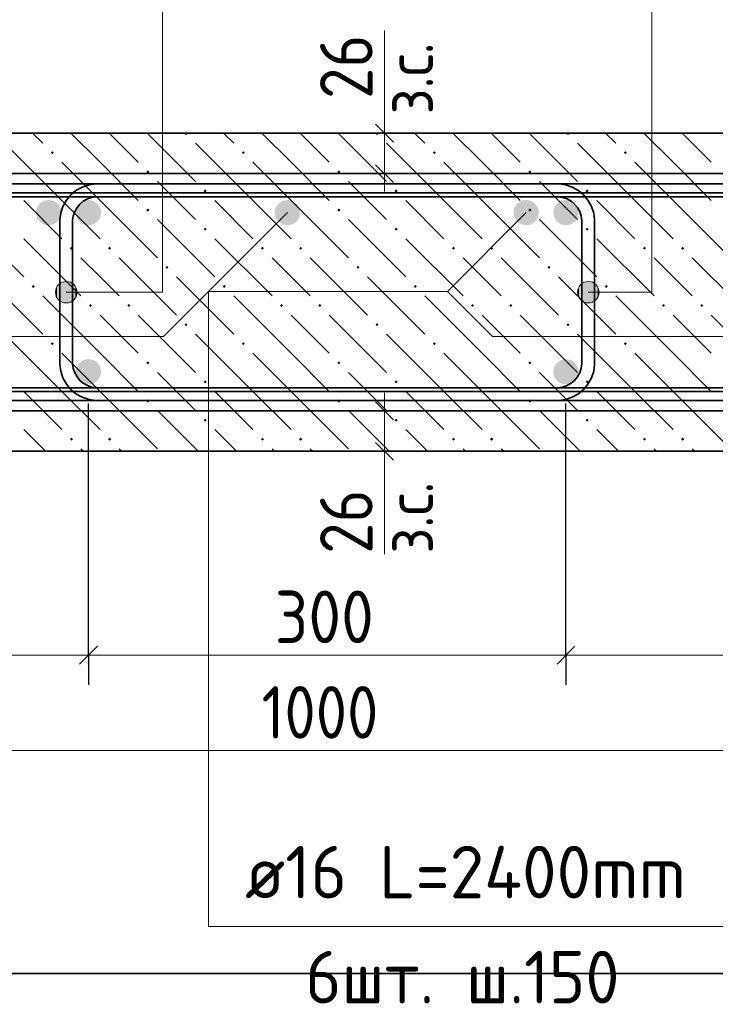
# Model space of a CAD drawing. Header units: millimetres. Extents: x 0 to 42000, y 0 to 29700.
# Tile 17 of 30: x 30962 to 33875, y 8134 to 12259. Entities that reach past the tile are written whole.
import ezdxf

# ---------------------------------------------------------------- set-up
doc = ezdxf.new("R2010")
doc.units = ezdxf.units.MM
doc.linetypes.add('______2', pattern=[270, 200, -70])
for name, color, linetype, lineweight in [('S1 ДОП Продольная арматура', 52, 'Continuous', 25), ('S1 Продольная арматура', 52, 'Continuous', 25), ('S2 ДОП Продольная арматура', 52, 'Continuous', 25), ('Standard', 7, 'Continuous', 25), ('Позиционная метка линия выноска', 7, 'Continuous', 13), ('Размерная выноска', 7, 'Continuous', 13), ('Хомут', 52, 'Continuous', 25)]:
    doc.layers.add(name, color=color, linetype=linetype, lineweight=lineweight)
doc.layers.add('ЖБ Пилон', color=7, linetype='______2', lineweight=13, true_color=0xa0a0a0)
doc.styles.add('ISOCPEUR', font='txt')

msp = doc.modelspace()

# ---------------------------------------------------------------- hatches: boundary and pattern name
at = {"layer": 'S1 ДОП Продольная арматура', "linetype": 'Continuous', "lineweight": 25, "transparency": 33554687}
for points in [[(31136.7, 11450.3), (31132.6, 11470.7), (31121.1, 11488), (31103.8, 11499.6), (31083.4, 11503.6), (31062.9, 11499.6), (31045.6, 11488), (31034.1, 11470.7), (31030, 11450.3), (31034.1, 11429.9), (31045.6, 11412.6), (31062.9, 11401), (31083.4, 11396.9), (31103.8, 11401), (31121.1, 11412.6), (31132.6, 11429.9)], [(31136.7, 11450.3), (31132.6, 11470.7), (31121.1, 11488), (31103.8, 11499.6), (31083.4, 11503.6), (31062.9, 11499.6), (31045.6, 11488), (31034.1, 11470.7), (31030, 11450.3), (31034.1, 11429.9), (31045.6, 11412.6), (31062.9, 11401), (31083.4, 11396.9), (31103.8, 11401), (31121.1, 11412.6), (31132.6, 11429.9)], [(32136.7, 11450.3), (32132.6, 11470.7), (32121.1, 11488), (32103.8, 11499.6), (32083.4, 11503.6), (32062.9, 11499.6), (32045.6, 11488), (32034.1, 11470.7), (32030, 11450.3), (32034.1, 11429.9), (32045.6, 11412.6), (32062.9, 11401), (32083.4, 11396.9), (32103.8, 11401), (32121.1, 11412.6), (32132.6, 11429.9)], [(32136.7, 11450.3), (32132.6, 11470.7), (32121.1, 11488), (32103.8, 11499.6), (32083.4, 11503.6), (32062.9, 11499.6), (32045.6, 11488), (32034.1, 11470.7), (32030, 11450.3), (32034.1, 11429.9), (32045.6, 11412.6), (32062.9, 11401), (32083.4, 11396.9), (32103.8, 11401), (32121.1, 11412.6), (32132.6, 11429.9)], [(33136.7, 11450.3), (33132.6, 11470.7), (33121.1, 11488), (33103.8, 11499.6), (33083.4, 11503.6), (33062.9, 11499.6), (33045.6, 11488), (33034.1, 11470.7), (33030, 11450.3), (33034.1, 11429.9), (33045.6, 11412.6), (33062.9, 11401), (33083.4, 11396.9), (33103.8, 11401), (33121.1, 11412.6), (33132.6, 11429.9)], [(33136.7, 11450.3), (33132.6, 11470.7), (33121.1, 11488), (33103.8, 11499.6), (33083.4, 11503.6), (33062.9, 11499.6), (33045.6, 11488), (33034.1, 11470.7), (33030, 11450.3), (33034.1, 11429.9), (33045.6, 11412.6), (33062.9, 11401), (33083.4, 11396.9), (33103.8, 11401), (33121.1, 11412.6), (33132.6, 11429.9)]]:
    msp.add_hatch(color=7, dxfattribs=at).paths.add_polyline_path(points)
at = {"layer": 'S1 Продольная арматура', "linetype": 'Continuous', "lineweight": 18, "transparency": 33554687}
for points in [[(31303.4, 11450.3), (31299.3, 11470.7), (31287.7, 11488), (31270.4, 11499.6), (31250, 11503.6), (31229.6, 11499.6), (31212.3, 11488), (31200.8, 11470.7), (31196.7, 11450.3), (31200.8, 11429.9), (31212.3, 11412.6), (31229.6, 11401), (31250, 11396.9), (31270.4, 11401), (31287.7, 11412.6), (31299.3, 11429.9)], [(31303.4, 11450.3), (31299.3, 11470.7), (31287.7, 11488), (31270.4, 11499.6), (31250, 11503.6), (31229.6, 11499.6), (31212.3, 11488), (31200.8, 11470.7), (31196.7, 11450.3), (31200.8, 11429.9), (31212.3, 11412.6), (31229.6, 11401), (31250, 11396.9), (31270.4, 11401), (31287.7, 11412.6), (31299.3, 11429.9)], [(33303.4, 11450.3), (33299.3, 11470.7), (33287.7, 11488), (33270.4, 11499.6), (33250, 11503.6), (33229.6, 11499.6), (33212.3, 11488), (33200.8, 11470.7), (33196.7, 11450.3), (33200.8, 11429.9), (33212.3, 11412.6), (33229.6, 11401), (33250, 11396.9), (33270.4, 11401), (33287.7, 11412.6), (33299.3, 11429.9)], [(33303.4, 11450.3), (33299.3, 11470.7), (33287.7, 11488), (33270.4, 11499.6), (33250, 11503.6), (33229.6, 11499.6), (33212.3, 11488), (33200.8, 11470.7), (33196.7, 11450.3), (33200.8, 11429.9), (33212.3, 11412.6), (33229.6, 11401), (33250, 11396.9), (33270.4, 11401), (33287.7, 11412.6), (33299.3, 11429.9)], [(31303.4, 10783.6), (31299.3, 10804), (31287.7, 10821.3), (31270.4, 10832.9), (31250, 10837), (31229.6, 10832.9), (31212.3, 10821.3), (31200.8, 10804), (31196.7, 10783.6), (31200.8, 10763.2), (31212.3, 10745.9), (31229.6, 10734.3), (31250, 10730.3), (31270.4, 10734.3), (31287.7, 10745.9), (31299.3, 10763.2)], [(31303.4, 10783.6), (31299.3, 10804), (31287.7, 10821.3), (31270.4, 10832.9), (31250, 10837), (31229.6, 10832.9), (31212.3, 10821.3), (31200.8, 10804), (31196.7, 10783.6), (31200.8, 10763.2), (31212.3, 10745.9), (31229.6, 10734.3), (31250, 10730.3), (31270.4, 10734.3), (31287.7, 10745.9), (31299.3, 10763.2)], [(33303.4, 10783.6), (33299.3, 10804), (33287.7, 10821.3), (33270.4, 10832.9), (33250, 10837), (33229.6, 10832.9), (33212.3, 10821.3), (33200.8, 10804), (33196.7, 10783.6), (33200.8, 10763.2), (33212.3, 10745.9), (33229.6, 10734.3), (33250, 10730.3), (33270.4, 10734.3), (33287.7, 10745.9), (33299.3, 10763.2)], [(33303.4, 10783.6), (33299.3, 10804), (33287.7, 10821.3), (33270.4, 10832.9), (33250, 10837), (33229.6, 10832.9), (33212.3, 10821.3), (33200.8, 10804), (33196.7, 10783.6), (33200.8, 10763.2), (33212.3, 10745.9), (33229.6, 10734.3), (33250, 10730.3), (33270.4, 10734.3), (33287.7, 10745.9), (33299.3, 10763.2)]]:
    msp.add_hatch(color=7, dxfattribs=at).paths.add_polyline_path(points)
at = {"layer": 'ЖБ Пилон', "linetype": 'Continuous', "lineweight": 18, "transparency": 33554687}
for points in [[(31652.2, 11781.1), (31654.7, 11783.6), (31662.7, 11783.6), (31665.2, 11781.1), (31658.7, 11774.6)], [(32452.2, 11781.1), (32454.7, 11783.6), (32462.7, 11783.6), (32465.2, 11781.1), (32458.7, 11774.6)], [(33252.2, 11781.1), (33254.7, 11783.6), (33262.7, 11783.6), (33265.2, 11781.1), (33258.7, 11774.6)], [(31092.2, 11701.1), (31098.7, 11707.6), (31105.2, 11701.1), (31098.7, 11694.6)], [(31892.2, 11701.1), (31898.7, 11707.6), (31905.2, 11701.1), (31898.7, 11694.6)], [(32692.2, 11701.1), (32698.7, 11707.6), (32705.2, 11701.1), (32698.7, 11694.6)], [(33492.2, 11701.1), (33498.7, 11707.6), (33505.2, 11701.1), (33498.7, 11694.6)], [(31492.2, 11621.1), (31498.7, 11627.6), (31505.2, 11621.1), (31498.7, 11614.6)], [(32292.2, 11621.1), (32298.7, 11627.6), (32305.2, 11621.1), (32298.7, 11614.6)], [(33092.2, 11621.1), (33098.7, 11627.6), (33105.2, 11621.1), (33098.7, 11614.6)], [(31732.2, 11541.1), (31738.7, 11547.6), (31745.2, 11541.1), (31738.7, 11534.6)], [(32532.2, 11541.1), (32538.7, 11547.6), (32545.2, 11541.1), (32538.7, 11534.6)], [(33332.2, 11541.1), (33338.7, 11547.6), (33345.2, 11541.1), (33338.7, 11534.6)], [(31492.2, 11461.1), (31498.7, 11467.6), (31505.2, 11461.1), (31498.7, 11454.6)], [(32292.2, 11461.1), (32298.7, 11467.6), (32305.2, 11461.1), (32298.7, 11454.6)], [(33092.2, 11461.1), (33098.7, 11467.6), (33105.2, 11461.1), (33098.7, 11454.6)], [(31732.2, 11381.1), (31738.7, 11387.6), (31745.2, 11381.1), (31738.7, 11374.6)], [(32532.2, 11381.1), (32538.7, 11387.6), (32545.2, 11381.1), (32538.7, 11374.6)], [(33332.2, 11381.1), (33338.7, 11387.6), (33345.2, 11381.1), (33338.7, 11374.6)], [(31172.2, 11301.1), (31178.7, 11307.6), (31185.2, 11301.1), (31178.7, 11294.6)], [(31332.2, 11301.1), (31338.7, 11307.6), (31345.2, 11301.1), (31338.7, 11294.6)], [(31972.2, 11301.1), (31978.7, 11307.6), (31985.2, 11301.1), (31978.7, 11294.6)], [(32132.2, 11301.1), (32138.7, 11307.6), (32145.2, 11301.1), (32138.7, 11294.6)], [(32772.2, 11301.1), (32778.7, 11307.6), (32785.2, 11301.1), (32778.7, 11294.6)], [(32932.2, 11301.1), (32938.7, 11307.6), (32945.2, 11301.1), (32938.7, 11294.6)], [(33572.2, 11301.1), (33578.7, 11307.6), (33585.2, 11301.1), (33578.7, 11294.6)], [(33732.2, 11301.1), (33738.7, 11307.6), (33745.2, 11301.1), (33738.7, 11294.6)], [(31572.2, 11221.1), (31578.7, 11227.6), (31585.2, 11221.1), (31578.7, 11214.6)], [(32372.2, 11221.1), (32378.7, 11227.6), (32385.2, 11221.1), (32378.7, 11214.6)], [(33172.2, 11221.1), (33178.7, 11227.6), (33185.2, 11221.1), (33178.7, 11214.6)], [(31012.2, 11141.1), (31018.7, 11147.6), (31025.2, 11141.1), (31018.7, 11134.6)], [(31812.2, 11141.1), (31818.7, 11147.6), (31825.2, 11141.1), (31818.7, 11134.6)], [(32612.2, 11141.1), (32618.7, 11147.6), (32625.2, 11141.1), (32618.7, 11134.6)], [(33412.2, 11141.1), (33418.7, 11147.6), (33425.2, 11141.1), (33418.7, 11134.6)], [(31252.2, 11061.1), (31258.7, 11067.6), (31265.2, 11061.1), (31258.7, 11054.6)], [(31412.2, 11061.1), (31418.7, 11067.6), (31425.2, 11061.1), (31418.7, 11054.6)], [(32052.2, 11061.1), (32058.7, 11067.6), (32065.2, 11061.1), (32058.7, 11054.6)], [(32212.2, 11061.1), (32218.7, 11067.6), (32225.2, 11061.1), (32218.7, 11054.6)], [(32852.2, 11061.1), (32858.7, 11067.6), (32865.2, 11061.1), (32858.7, 11054.6)], [(33012.2, 11061.1), (33018.7, 11067.6), (33025.2, 11061.1), (33018.7, 11054.6)], [(33652.2, 11061.1), (33658.7, 11067.6), (33665.2, 11061.1), (33658.7, 11054.6)], [(33812.2, 11061.1), (33818.7, 11067.6), (33825.2, 11061.1), (33818.7, 11054.6)], [(31652.2, 10981.1), (31658.7, 10987.6), (31665.2, 10981.1), (31658.7, 10974.6)], [(32452.2, 10981.1), (32458.7, 10987.6), (32465.2, 10981.1), (32458.7, 10974.6)], [(33252.2, 10981.1), (33258.7, 10987.6), (33265.2, 10981.1), (33258.7, 10974.6)], [(31092.2, 10901.1), (31098.7, 10907.6), (31105.2, 10901.1), (31098.7, 10894.6)], [(31892.2, 10901.1), (31898.7, 10907.6), (31905.2, 10901.1), (31898.7, 10894.6)], [(32692.2, 10901.1), (32698.7, 10907.6), (32705.2, 10901.1), (32698.7, 10894.6)], [(33492.2, 10901.1), (33498.7, 10907.6), (33505.2, 10901.1), (33498.7, 10894.6)], [(31492.2, 10821.1), (31498.7, 10827.6), (31505.2, 10821.1), (31498.7, 10814.6)], [(32292.2, 10821.1), (32298.7, 10827.6), (32305.2, 10821.1), (32298.7, 10814.6)], [(33092.2, 10821.1), (33098.7, 10827.6), (33105.2, 10821.1), (33098.7, 10814.6)], [(31732.2, 10741.1), (31738.7, 10747.6), (31745.2, 10741.1), (31738.7, 10734.6)], [(32532.2, 10741.1), (32538.7, 10747.6), (32545.2, 10741.1), (32538.7, 10734.6)], [(33332.2, 10741.1), (33338.7, 10747.6), (33345.2, 10741.1), (33338.7, 10734.6)], [(31492.2, 10661.1), (31498.7, 10667.6), (31505.2, 10661.1), (31498.7, 10654.6)], [(32292.2, 10661.1), (32298.7, 10667.6), (32305.2, 10661.1), (32298.7, 10654.6)], [(33092.2, 10661.1), (33098.7, 10667.6), (33105.2, 10661.1), (33098.7, 10654.6)], [(31732.2, 10581.1), (31738.7, 10587.6), (31745.2, 10581.1), (31738.7, 10574.6)], [(32532.2, 10581.1), (32538.7, 10587.6), (32545.2, 10581.1), (32538.7, 10574.6)], [(33332.2, 10581.1), (33338.7, 10587.6), (33345.2, 10581.1), (33338.7, 10574.6)], [(31172.2, 10501.1), (31178.7, 10507.6), (31185.2, 10501.1), (31178.7, 10494.6)], [(31332.2, 10501.1), (31338.7, 10507.6), (31345.2, 10501.1), (31338.7, 10494.6)], [(31972.2, 10501.1), (31978.7, 10507.6), (31985.2, 10501.1), (31978.7, 10494.6)], [(32132.2, 10501.1), (32138.7, 10507.6), (32145.2, 10501.1), (32138.7, 10494.6)], [(32772.2, 10501.1), (32778.7, 10507.6), (32785.2, 10501.1), (32778.7, 10494.6)], [(32932.2, 10501.1), (32938.7, 10507.6), (32945.2, 10501.1), (32938.7, 10494.6)], [(33572.2, 10501.1), (33578.7, 10507.6), (33585.2, 10501.1), (33578.7, 10494.6)], [(33732.2, 10501.1), (33738.7, 10507.6), (33745.2, 10501.1), (33738.7, 10494.6)]]:
    msp.add_hatch(color=7, dxfattribs=at).paths.add_polyline_path(points, flags=16)
at = {"layer": 'Позиционная метка линия выноска', "linetype": 'Continuous', "lineweight": 13, "transparency": 33554687}
for points in [[(31118, 11094.5), (31118, 11139.4), (31111.7, 11116.9)], [(31134.2, 11078.2), (31134.2, 11155.6), (31118, 11139.4)], [(31134.2, 11078.2), (31118, 11139.4), (31118, 11094.5)], [(31156.7, 11072), (31156.7, 11162), (31134.2, 11155.6)], [(31156.7, 11072), (31134.2, 11155.6), (31134.2, 11078.2)], [(31179.2, 11078.2), (31179.2, 11155.6), (31156.7, 11162)], [(31179.2, 11078.2), (31156.7, 11162), (31156.7, 11072)], [(31195.4, 11094.5), (31195.4, 11139.4), (31179.2, 11155.6)], [(31195.4, 11094.5), (31179.2, 11155.6), (31179.2, 11078.2)], [(31195.4, 11139.4), (31195.4, 11094.5), (31201.7, 11116.9)], [(33304.7, 11094.5), (33304.7, 11139.4), (33298.4, 11116.9)], [(33320.9, 11078.2), (33320.9, 11155.6), (33304.7, 11139.4)], [(33320.9, 11078.2), (33304.7, 11139.4), (33304.7, 11094.5)], [(33343.4, 11072), (33343.4, 11162), (33320.9, 11155.6)], [(33343.4, 11072), (33320.9, 11155.6), (33320.9, 11078.2)], [(33365.9, 11078.2), (33365.9, 11155.6), (33343.4, 11162)], [(33365.9, 11078.2), (33343.4, 11162), (33343.4, 11072)], [(33382.1, 11094.5), (33382.1, 11139.4), (33365.9, 11155.6)], [(33382.1, 11094.5), (33365.9, 11155.6), (33365.9, 11078.2)], [(33382.1, 11139.4), (33382.1, 11094.5), (33388.4, 11116.9)]]:
    msp.add_hatch(color=7, dxfattribs=at).paths.add_polyline_path(points)

# ---------------------------------------------------------------- linework, layer by layer
at = {"layer": 'S2 ДОП Продольная арматура', "color": 7, "linetype": 'Continuous', "lineweight": 35, "transparency": 33554687}
for points in [[(29163.4, 11613.6), (35168.9, 11613.6), (35219.2, 11606.6), (35271.4, 11589.4), (35319.5, 11562.5), (35359.1, 11529.4), (35392.2, 11489.8), (35419.1, 11441.7), (35436.4, 11389.4), (35443.4, 11339.2), (35443.4, 10894.7), (35436.4, 10844.5), (35419.1, 10792.2), (35392.2, 10744.1), (35359.1, 10704.5), (35319.5, 10671.4), (35271.4, 10644.5), (35219.2, 10627.3), (35168.9, 10620.3), (29163.4, 10620.3)], [(29163.4, 11613.6), (35168.9, 11613.6), (35219.2, 11606.6), (35271.4, 11589.4), (35319.5, 11562.5), (35359.1, 11529.4), (35392.2, 11489.8), (35419.1, 11441.7), (35436.4, 11389.4), (35443.4, 11339.2), (35443.4, 10894.7), (35436.4, 10844.5), (35419.1, 10792.2), (35392.2, 10744.1), (35359.1, 10704.5), (35319.5, 10671.4), (35271.4, 10644.5), (35219.2, 10627.3), (35168.9, 10620.3), (29163.4, 10620.3)], [(29163.4, 11613.6), (35168.9, 11613.6), (35219.2, 11606.6), (35271.4, 11589.4), (35319.5, 11562.5), (35359.1, 11529.4), (35392.2, 11489.8), (35419.1, 11441.7), (35436.4, 11389.4), (35443.4, 11339.2), (35443.4, 10894.7), (35436.4, 10844.5), (35419.1, 10792.2), (35392.2, 10744.1), (35359.1, 10704.5), (35319.5, 10671.4), (35271.4, 10644.5), (35219.2, 10627.3), (35168.9, 10620.3), (29163.4, 10620.3)], [(29163.4, 11613.6), (35168.9, 11613.6), (35219.2, 11606.6), (35271.4, 11589.4), (35319.5, 11562.5), (35359.1, 11529.4), (35392.2, 11489.8), (35419.1, 11441.7), (35436.4, 11389.4), (35443.4, 11339.2), (35443.4, 10894.7), (35436.4, 10844.5), (35419.1, 10792.2), (35392.2, 10744.1), (35359.1, 10704.5), (35319.5, 10671.4), (35271.4, 10644.5), (35219.2, 10627.3), (35168.9, 10620.3), (29163.4, 10620.3)], [(29331.1, 11613.6), (35336.7, 11613.6), (35336.7, 11533.6)], [(29331.1, 11613.6), (35336.7, 11613.6), (35336.7, 11533.6)], [(29331.1, 11613.6), (35336.7, 11613.6), (35336.7, 11533.6)], [(29331.1, 11613.6), (35336.7, 11613.6), (35336.7, 11533.6)], [(29163.4, 10700.3), (35163.4, 10700.3), (35201, 10705.5), (35239, 10718.1), (35273.9, 10737.6), (35302.3, 10761.3), (35326, 10789.7), (35345.6, 10824.6), (35358.1, 10862.7), (35363.4, 10900.2), (35363.4, 11333.7), (35358.1, 11371.2), (35345.6, 11409.3), (35326, 11444.2), (35302.3, 11472.6), (35273.9, 11496.3), (35239, 11515.8), (35201, 11528.4), (35163.4, 11533.6), (29163.4, 11533.6)], [(29163.4, 10700.3), (35163.4, 10700.3), (35201, 10705.5), (35239, 10718.1), (35273.9, 10737.6), (35302.3, 10761.3), (35326, 10789.7), (35345.6, 10824.6), (35358.1, 10862.7), (35363.4, 10900.2), (35363.4, 11333.7), (35358.1, 11371.2), (35345.6, 11409.3), (35326, 11444.2), (35302.3, 11472.6), (35273.9, 11496.3), (35239, 11515.8), (35201, 11528.4), (35163.4, 11533.6), (29163.4, 11533.6)], [(29163.4, 10700.3), (35163.4, 10700.3), (35201, 10705.5), (35239, 10718.1), (35273.9, 10737.6), (35302.3, 10761.3), (35326, 10789.7), (35345.6, 10824.6), (35358.1, 10862.7), (35363.4, 10900.2), (35363.4, 11333.7), (35358.1, 11371.2), (35345.6, 11409.3), (35326, 11444.2), (35302.3, 11472.6), (35273.9, 11496.3), (35239, 11515.8), (35201, 11528.4), (35163.4, 11533.6), (29163.4, 11533.6)], [(29163.4, 10700.3), (35163.4, 10700.3), (35201, 10705.5), (35239, 10718.1), (35273.9, 10737.6), (35302.3, 10761.3), (35326, 10789.7), (35345.6, 10824.6), (35358.1, 10862.7), (35363.4, 10900.2), (35363.4, 11333.7), (35358.1, 11371.2), (35345.6, 11409.3), (35326, 11444.2), (35302.3, 11472.6), (35273.9, 11496.3), (35239, 11515.8), (35201, 11528.4), (35163.4, 11533.6), (29163.4, 11533.6)], [(35336.7, 11533.6), (29336.7, 11533.6)], [(35336.7, 11533.6), (29336.7, 11533.6)], [(35336.7, 11533.6), (29336.7, 11533.6)], [(35336.7, 11533.6), (29336.7, 11533.6)], [(29336.7, 10700.3), (35336.7, 10700.3), (35336.7, 10620.3), (29331.1, 10620.3)], [(29336.7, 10700.3), (35336.7, 10700.3), (35336.7, 10620.3), (29331.1, 10620.3)], [(29336.7, 10700.3), (35336.7, 10700.3), (35336.7, 10620.3), (29331.1, 10620.3)], [(29336.7, 10700.3), (35336.7, 10700.3), (35336.7, 10620.3), (29331.1, 10620.3)]]:
    msp.add_lwpolyline(points, dxfattribs=at)
at = {"layer": 'Standard', "color": 7, "linetype": 'Continuous', "lineweight": 13, "transparency": 33554687}
for p, q in [((32490, 11783.6), (32490, 11858.6)), ((32490, 11613.6), (32490, 11783.6)), ((32490, 11613.6), (32490, 11538.6)), ((32490, 10620.3), (32490, 10695.3)), ((32490, 10620.3), (32490, 10450.3)), ((32490, 10450.3), (32490, 10375.3)), ((29250, 9596.7), (31250, 9596.7)), ((31250, 9596.7), (33250, 9596.7)), ((33250, 9596.7), (35250, 9596.7)), ((28916.7, 9196.7), (35583.4, 9196.7))]:
    msp.add_line(p, q, dxfattribs=at)
at = {"layer": 'Standard', "color": 7, "linetype": 'Continuous', "lineweight": 25, "transparency": 33554687}
for p, q in [((32527.5, 11746.1), (32452.5, 11821.1)), ((32527.5, 11576.1), (32452.5, 11651.1)), ((32452.5, 10657.8), (32527.5, 10582.8)), ((32452.5, 10487.8), (32527.5, 10412.8)), ((31212.5, 9559.2), (31287.5, 9634.2)), ((33212.5, 9559.2), (33287.5, 9634.2))]:
    msp.add_line(p, q, dxfattribs=at)
at = {"layer": 'Standard', "color": 7, "linetype": 'Continuous', "lineweight": -3, "transparency": 33554687}
for p, q in [((32490, 11783.6), (32365, 11783.6)), ((32490, 11783.6), (32615, 11783.6)), ((32490, 11613.6), (32365, 11613.6)), ((32490, 11613.6), (32615, 11613.6)), ((32490, 10620.3), (32365, 10620.3)), ((32490, 10620.3), (32615, 10620.3)), ((32490, 10450.3), (32365, 10450.3)), ((32490, 10450.3), (32615, 10450.3)), ((31250, 9596.7), (31250, 9721.7)), ((33250, 9596.7), (33250, 9721.7)), ((31250, 9596.7), (31250, 9471.7)), ((33250, 9596.7), (33250, 9471.7))]:
    msp.add_line(p, q, dxfattribs=at)
at = {"layer": 'Standard', "color": 254, "linetype": 'Continuous', "lineweight": 35, "true_color": 0xc4c4ff, "transparency": 33554687}
msp.add_lwpolyline([(26051.1, 8262.8), (38059.2, 8262.8), (38059.2, 13417.7), (26051.1, 13417.7), (26051.1, 8262.8)], dxfattribs=at)
at = {"layer": 'Standard', "color": 7, "linetype": 'Continuous', "lineweight": -3, "transparency": 33554687}
for points in [[(31250, 9596.7), (31250, 9613.7), (31250, 9613.7), (31250, 9613.7), (31250, 9613.7), (31250, 9613.7), (31250, 9613.7), (31250, 10650.3)], [(33250, 9596.7), (33250, 9613.7), (33250, 9613.7), (33250, 9613.7), (33250, 9613.7), (33250, 10650.3)]]:
    msp.add_lwpolyline(points, dxfattribs=at)
at = {"layer": 'ЖБ Пилон', "color": 7, "linetype": 'Continuous', "lineweight": 35, "transparency": 33554687}
for p, q in [((35583.4, 11783.6), (28916.7, 11783.6)), ((28916.7, 10450.3), (35583.4, 10450.3))]:
    msp.add_line(p, q, dxfattribs=at)
at = {"layer": 'ЖБ Пилон', "color": 9, "linetype": 'Continuous', "lineweight": 18, "true_color": 0xc7c7c7, "transparency": 33554687}
for p, q in [((31016.2, 11783.6), (31058.7, 11741.1)), ((31298.7, 11661.1), (31176.2, 11783.6)), ((31336.2, 11783.6), (31458.7, 11661.1)), ((31496.2, 11783.6), (31698.7, 11581.1)), ((31816.2, 11783.6), (31858.7, 11741.1)), ((32098.7, 11661.1), (31976.2, 11783.6)), ((32136.2, 11783.6), (32258.7, 11661.1)), ((32296.2, 11783.6), (32498.7, 11581.1)), ((32616.2, 11783.6), (32658.7, 11741.1)), ((32898.7, 11661.1), (32776.2, 11783.6)), ((32936.2, 11783.6), (33058.7, 11661.1)), ((33096.2, 11783.6), (33298.7, 11581.1)), ((33416.2, 11783.6), (33458.7, 11741.1)), ((33698.7, 11661.1), (33576.2, 11783.6)), ((33736.2, 11783.6), (33858.7, 11661.1)), ((31138.7, 11501.1), (30898.7, 11741.1)), ((31938.7, 11501.1), (31698.7, 11741.1)), ((32738.7, 11501.1), (32498.7, 11741.1)), ((33538.7, 11501.1), (33298.7, 11741.1)), ((31138.7, 11661.1), (31298.7, 11501.1)), ((31298.7, 11661.1), (31458.7, 11501.1)), ((31938.7, 11661.1), (32098.7, 11501.1)), ((32098.7, 11661.1), (32258.7, 11501.1)), ((32738.7, 11661.1), (32898.7, 11501.1)), ((32898.7, 11661.1), (33058.7, 11501.1)), ((33538.7, 11661.1), (33698.7, 11501.1)), ((33698.7, 11661.1), (33858.7, 11501.1)), ((31618.7, 11501.1), (31538.7, 11581.1)), ((32418.7, 11501.1), (32338.7, 11581.1)), ((33218.7, 11501.1), (33138.7, 11581.1)), ((30978.7, 11501.1), (31138.7, 11341.1)), ((31138.7, 11501.1), (31298.7, 11341.1)), ((31298.7, 11501.1), (31538.7, 11261.1)), ((31698.7, 11421.1), (31618.7, 11501.1)), ((31778.7, 11501.1), (31938.7, 11341.1)), ((31938.7, 11501.1), (32098.7, 11341.1)), ((32098.7, 11501.1), (32338.7, 11261.1)), ((32498.7, 11421.1), (32418.7, 11501.1)), ((32578.7, 11501.1), (32738.7, 11341.1)), ((32738.7, 11501.1), (32898.7, 11341.1)), ((32898.7, 11501.1), (33138.7, 11261.1)), ((33298.7, 11421.1), (33218.7, 11501.1)), ((33378.7, 11501.1), (33538.7, 11341.1)), ((33538.7, 11501.1), (33698.7, 11341.1)), ((33698.7, 11501.1), (33938.7, 11261.1)), ((30738.7, 11421.1), (30978.7, 11181.1)), ((31538.7, 11421.1), (31778.7, 11181.1)), ((32338.7, 11421.1), (32578.7, 11181.1)), ((33138.7, 11421.1), (33378.7, 11181.1)), ((30978.7, 11341.1), (31218.7, 11101.1)), ((31778.7, 11341.1), (32018.7, 11101.1)), ((32578.7, 11341.1), (32818.7, 11101.1)), ((33378.7, 11341.1), (33618.7, 11101.1)), ((31298.7, 11181.1), (31218.7, 11261.1)), ((31378.7, 11261.1), (31618.7, 11021.1)), ((32098.7, 11181.1), (32018.7, 11261.1)), ((32178.7, 11261.1), (32418.7, 11021.1)), ((32898.7, 11181.1), (32818.7, 11261.1)), ((32978.7, 11261.1), (33218.7, 11021.1)), ((33698.7, 11181.1), (33618.7, 11261.1)), ((33778.7, 11261.1), (34018.7, 11021.1)), ((30818.7, 11181.1), (31058.7, 10941.1)), ((31378.7, 11101.1), (31298.7, 11181.1)), ((31618.7, 11181.1), (31858.7, 10941.1)), ((32178.7, 11101.1), (32098.7, 11181.1)), ((32418.7, 11181.1), (32658.7, 10941.1)), ((32978.7, 11101.1), (32898.7, 11181.1)), ((33218.7, 11181.1), (33458.7, 10941.1)), ((33778.7, 11101.1), (33698.7, 11181.1)), ((31298.7, 10861.1), (31058.7, 11101.1)), ((32098.7, 10861.1), (31858.7, 11101.1)), ((32898.7, 10861.1), (32658.7, 11101.1)), ((33698.7, 10861.1), (33458.7, 11101.1)), ((31298.7, 11021.1), (31458.7, 10861.1)), ((31458.7, 11021.1), (31698.7, 10781.1)), ((32098.7, 11021.1), (32258.7, 10861.1)), ((32258.7, 11021.1), (32498.7, 10781.1)), ((32898.7, 11021.1), (33058.7, 10861.1)), ((33058.7, 11021.1), (33298.7, 10781.1)), ((33698.7, 11021.1), (33858.7, 10861.1)), ((33858.7, 11021.1), (34098.7, 10781.1)), ((31138.7, 10701.1), (30898.7, 10941.1)), ((31938.7, 10701.1), (31698.7, 10941.1)), ((32738.7, 10701.1), (32498.7, 10941.1)), ((33538.7, 10701.1), (33298.7, 10941.1)), ((31138.7, 10861.1), (31298.7, 10701.1)), ((31298.7, 10861.1), (31458.7, 10701.1)), ((31938.7, 10861.1), (32098.7, 10701.1)), ((32098.7, 10861.1), (32258.7, 10701.1)), ((32738.7, 10861.1), (32898.7, 10701.1)), ((32898.7, 10861.1), (33058.7, 10701.1)), ((33538.7, 10861.1), (33698.7, 10701.1)), ((33698.7, 10861.1), (33858.7, 10701.1)), ((31618.7, 10701.1), (31538.7, 10781.1)), ((32418.7, 10701.1), (32338.7, 10781.1)), ((33218.7, 10701.1), (33138.7, 10781.1)), ((30978.7, 10701.1), (31138.7, 10541.1)), ((31138.7, 10701.1), (31298.7, 10541.1)), ((31298.7, 10701.1), (31538.7, 10461.1)), ((31698.7, 10621.1), (31618.7, 10701.1)), ((31778.7, 10701.1), (31938.7, 10541.1)), ((31938.7, 10701.1), (32098.7, 10541.1)), ((32098.7, 10701.1), (32338.7, 10461.1)), ((32498.7, 10621.1), (32418.7, 10701.1)), ((32578.7, 10701.1), (32738.7, 10541.1)), ((32738.7, 10701.1), (32898.7, 10541.1)), ((32898.7, 10701.1), (33138.7, 10461.1)), ((33298.7, 10621.1), (33218.7, 10701.1)), ((33378.7, 10701.1), (33538.7, 10541.1)), ((33538.7, 10701.1), (33698.7, 10541.1)), ((33698.7, 10701.1), (33938.7, 10461.1)), ((31538.7, 10621.1), (31709.5, 10450.3)), ((32338.7, 10621.1), (32509.5, 10450.3)), ((33138.7, 10621.1), (33309.5, 10450.3)), ((30978.7, 10541.1), (31069.5, 10450.3)), ((31778.7, 10541.1), (31869.5, 10450.3)), ((32578.7, 10541.1), (32669.5, 10450.3)), ((33378.7, 10541.1), (33469.5, 10450.3)), ((31229.5, 10450.3), (31218.7, 10461.1)), ((31378.7, 10461.1), (31389.5, 10450.3)), ((32029.5, 10450.3), (32018.7, 10461.1)), ((32178.7, 10461.1), (32189.5, 10450.3)), ((32829.5, 10450.3), (32818.7, 10461.1)), ((32978.7, 10461.1), (32989.5, 10450.3)), ((33629.5, 10450.3), (33618.7, 10461.1)), ((33778.7, 10461.1), (33789.5, 10450.3))]:
    msp.add_line(p, q, dxfattribs=at)
at = {"layer": 'Позиционная метка линия выноска', "color": 7, "linetype": 'Continuous', "lineweight": 13, "transparency": 33554687}
for p, q in [((31156.7, 11162), (31156.7, 11162)), ((33343.4, 11162), (33343.4, 11162)), ((31111.7, 11116.9), (31111.7, 11116.9)), ((31201.7, 11116.9), (31201.7, 11116.9)), ((33298.4, 11116.9), (33298.4, 11116.9)), ((33388.4, 11116.9), (33388.4, 11116.9)), ((31156.7, 11072), (31156.7, 11072)), ((33343.4, 11072), (33343.4, 11072))]:
    msp.add_line(p, q, dxfattribs=at)
for points in [[(29387, 13250.3), (31560.3, 13250.3), (31560.3, 11116.9), (31156.7, 11116.9)], [(35840, 13250.3), (33610, 13250.3), (33610, 11116.9), (33343.4, 11116.9)], [(32083.4, 11450.3), (31753.4, 11120.3), (31753.4, 8460.3), (34130, 8460.3)], [(33083.4, 11450.3), (32753.4, 11120.3), (31753.4, 11120.3)], [(32753.4, 11120.3), (32941.9, 10931.7), (34319.1, 10931.7), (34319.1, 11214.6), (34083.4, 11450.3)], [(31753.4, 11120.3), (31564.8, 10931.7), (30842.6, 10931.7)]]:
    msp.add_lwpolyline(points, dxfattribs=at)
for centre in [(31156.7, 11116.9), (33343.4, 11116.9)]:
    msp.add_circle(centre, 45, dxfattribs=at)
at = {"layer": 'Размерная выноска', "color": 7, "linetype": 'Continuous', "lineweight": 13, "transparency": 33554687}
for p, q in [((32490, 11783.6), (32490, 12213.9)), ((32490, 10450.3), (32490, 10020))]:
    msp.add_line(p, q, dxfattribs=at)
at = {"layer": 'Хомут', "color": 7, "linetype": 'Continuous', "lineweight": 35, "transparency": 33554687}
for points in [[(29307.9, 11570.3), (33220.2, 11570.3), (33247.6, 11566.5), (33276.1, 11557.1), (33302.4, 11542.4), (33324, 11524.3), (33342.1, 11502.6), (33356.8, 11476.4), (33366.2, 11447.8), (33370, 11420.5), (33370, 10813.4), (33366.2, 10786.1), (33356.8, 10757.5), (33342.1, 10731.3), (33324, 10709.6), (33302.4, 10691.5), (33276.1, 10676.8), (33247.6, 10667.4), (33220.2, 10663.6), (29279.8, 10663.6)], [(29307.9, 11570.3), (33220.2, 11570.3), (33247.6, 11566.5), (33276.1, 11557.1), (33302.4, 11542.4), (33324, 11524.3), (33342.1, 11502.6), (33356.8, 11476.4), (33366.2, 11447.8), (33370, 11420.5), (33370, 10813.4), (33366.2, 10786.1), (33356.8, 10757.5), (33342.1, 10731.3), (33324, 10709.6), (33302.4, 10691.5), (33276.1, 10676.8), (33247.6, 10667.4), (33220.2, 10663.6), (29279.8, 10663.6)], [(29307.9, 11570.3), (33220.2, 11570.3), (33247.6, 11566.5), (33276.1, 11557.1), (33302.4, 11542.4), (33324, 11524.3), (33342.1, 11502.6), (33356.8, 11476.4), (33366.2, 11447.8), (33370, 11420.5), (33370, 10813.4), (33366.2, 10786.1), (33356.8, 10757.5), (33342.1, 10731.3), (33324, 10709.6), (33302.4, 10691.5), (33276.1, 10676.8), (33247.6, 10667.4), (33220.2, 10663.6), (29279.8, 10663.6)], [(29307.9, 11570.3), (33220.2, 11570.3), (33247.6, 11566.5), (33276.1, 11557.1), (33302.4, 11542.4), (33324, 11524.3), (33342.1, 11502.6), (33356.8, 11476.4), (33366.2, 11447.8), (33370, 11420.5), (33370, 10813.4), (33366.2, 10786.1), (33356.8, 10757.5), (33342.1, 10731.3), (33324, 10709.6), (33302.4, 10691.5), (33276.1, 10676.8), (33247.6, 10667.4), (33220.2, 10663.6), (29279.8, 10663.6)], [(29307.9, 11570.3), (33220.2, 11570.3), (33247.6, 11566.5), (33276.1, 11557.1), (33302.4, 11542.4), (33324, 11524.3), (33342.1, 11502.6), (33356.8, 11476.4), (33366.2, 11447.8), (33370, 11420.5), (33370, 10813.4), (33366.2, 10786.1), (33356.8, 10757.5), (33342.1, 10731.3), (33324, 10709.6), (33302.4, 10691.5), (33276.1, 10676.8), (33247.6, 10667.4), (33220.2, 10663.6), (29279.8, 10663.6)], [(29307.9, 11570.3), (33220.2, 11570.3), (33247.6, 11566.5), (33276.1, 11557.1), (33302.4, 11542.4), (33324, 11524.3), (33342.1, 11502.6), (33356.8, 11476.4), (33366.2, 11447.8), (33370, 11420.5), (33370, 10813.4), (33366.2, 10786.1), (33356.8, 10757.5), (33342.1, 10731.3), (33324, 10709.6), (33302.4, 10691.5), (33276.1, 10676.8), (33247.6, 10667.4), (33220.2, 10663.6), (29279.8, 10663.6)], [(29307.9, 11570.3), (33220.2, 11570.3), (33247.6, 11566.5), (33276.1, 11557.1), (33302.4, 11542.4), (33324, 11524.3), (33342.1, 11502.6), (33356.8, 11476.4), (33366.2, 11447.8), (33370, 11420.5), (33370, 10813.4), (33366.2, 10786.1), (33356.8, 10757.5), (33342.1, 10731.3), (33324, 10709.6), (33302.4, 10691.5), (33276.1, 10676.8), (33247.6, 10667.4), (33220.2, 10663.6), (29279.8, 10663.6)], [(29307.9, 11570.3), (33220.2, 11570.3), (33247.6, 11566.5), (33276.1, 11557.1), (33302.4, 11542.4), (33324, 11524.3), (33342.1, 11502.6), (33356.8, 11476.4), (33366.2, 11447.8), (33370, 11420.5), (33370, 10813.4), (33366.2, 10786.1), (33356.8, 10757.5), (33342.1, 10731.3), (33324, 10709.6), (33302.4, 10691.5), (33276.1, 10676.8), (33247.6, 10667.4), (33220.2, 10663.6), (29279.8, 10663.6)], [(29307.9, 11570.3), (33220.2, 11570.3), (33247.6, 11566.5), (33276.1, 11557.1), (33302.4, 11542.4), (33324, 11524.3), (33342.1, 11502.6), (33356.8, 11476.4), (33366.2, 11447.8), (33370, 11420.5), (33370, 10813.4), (33366.2, 10786.1), (33356.8, 10757.5), (33342.1, 10731.3), (33324, 10709.6), (33302.4, 10691.5), (33276.1, 10676.8), (33247.6, 10667.4), (33220.2, 10663.6), (29279.8, 10663.6)], [(29307.9, 11570.3), (33220.2, 11570.3), (33247.6, 11566.5), (33276.1, 11557.1), (33302.4, 11542.4), (33324, 11524.3), (33342.1, 11502.6), (33356.8, 11476.4), (33366.2, 11447.8), (33370, 11420.5), (33370, 10813.4), (33366.2, 10786.1), (33356.8, 10757.5), (33342.1, 10731.3), (33324, 10709.6), (33302.4, 10691.5), (33276.1, 10676.8), (33247.6, 10667.4), (33220.2, 10663.6), (29279.8, 10663.6)], [(29307.9, 11570.3), (33220.2, 11570.3), (33247.6, 11566.5), (33276.1, 11557.1), (33302.4, 11542.4), (33324, 11524.3), (33342.1, 11502.6), (33356.8, 11476.4), (33366.2, 11447.8), (33370, 11420.5), (33370, 10813.4), (33366.2, 10786.1), (33356.8, 10757.5), (33342.1, 10731.3), (33324, 10709.6), (33302.4, 10691.5), (33276.1, 10676.8), (33247.6, 10667.4), (33220.2, 10663.6), (29279.8, 10663.6)], [(29307.9, 11570.3), (33220.2, 11570.3), (33247.6, 11566.5), (33276.1, 11557.1), (33302.4, 11542.4), (33324, 11524.3), (33342.1, 11502.6), (33356.8, 11476.4), (33366.2, 11447.8), (33370, 11420.5), (33370, 10813.4), (33366.2, 10786.1), (33356.8, 10757.5), (33342.1, 10731.3), (33324, 10709.6), (33302.4, 10691.5), (33276.1, 10676.8), (33247.6, 10667.4), (33220.2, 10663.6), (29279.8, 10663.6)], [(35220.2, 10663.6), (31279.8, 10663.6), (31252.5, 10667.4), (31224, 10676.8), (31197.7, 10691.5), (31176, 10709.6), (31157.9, 10731.3), (31143.2, 10757.5), (31133.8, 10786.1), (31130, 10813.4), (31130, 11420.5), (31133.8, 11447.8), (31143.2, 11476.4), (31157.9, 11502.6), (31176, 11524.3), (31197.7, 11542.4), (31224, 11557.1), (31252.5, 11566.5), (31279.8, 11570.3), (35192.2, 11570.3)], [(35220.2, 10663.6), (31279.8, 10663.6), (31252.5, 10667.4), (31224, 10676.8), (31197.7, 10691.5), (31176, 10709.6), (31157.9, 10731.3), (31143.2, 10757.5), (31133.8, 10786.1), (31130, 10813.4), (31130, 11420.5), (31133.8, 11447.8), (31143.2, 11476.4), (31157.9, 11502.6), (31176, 11524.3), (31197.7, 11542.4), (31224, 11557.1), (31252.5, 11566.5), (31279.8, 11570.3), (35192.2, 11570.3)], [(35220.2, 10663.6), (31279.8, 10663.6), (31252.5, 10667.4), (31224, 10676.8), (31197.7, 10691.5), (31176, 10709.6), (31157.9, 10731.3), (31143.2, 10757.5), (31133.8, 10786.1), (31130, 10813.4), (31130, 11420.5), (31133.8, 11447.8), (31143.2, 11476.4), (31157.9, 11502.6), (31176, 11524.3), (31197.7, 11542.4), (31224, 11557.1), (31252.5, 11566.5), (31279.8, 11570.3), (35192.2, 11570.3)], [(35220.2, 10663.6), (31279.8, 10663.6), (31252.5, 10667.4), (31224, 10676.8), (31197.7, 10691.5), (31176, 10709.6), (31157.9, 10731.3), (31143.2, 10757.5), (31133.8, 10786.1), (31130, 10813.4), (31130, 11420.5), (31133.8, 11447.8), (31143.2, 11476.4), (31157.9, 11502.6), (31176, 11524.3), (31197.7, 11542.4), (31224, 11557.1), (31252.5, 11566.5), (31279.8, 11570.3), (35192.2, 11570.3)], [(35220.2, 10663.6), (31279.8, 10663.6), (31252.5, 10667.4), (31224, 10676.8), (31197.7, 10691.5), (31176, 10709.6), (31157.9, 10731.3), (31143.2, 10757.5), (31133.8, 10786.1), (31130, 10813.4), (31130, 11420.5), (31133.8, 11447.8), (31143.2, 11476.4), (31157.9, 11502.6), (31176, 11524.3), (31197.7, 11542.4), (31224, 11557.1), (31252.5, 11566.5), (31279.8, 11570.3), (35192.2, 11570.3)], [(35220.2, 10663.6), (31279.8, 10663.6), (31252.5, 10667.4), (31224, 10676.8), (31197.7, 10691.5), (31176, 10709.6), (31157.9, 10731.3), (31143.2, 10757.5), (31133.8, 10786.1), (31130, 10813.4), (31130, 11420.5), (31133.8, 11447.8), (31143.2, 11476.4), (31157.9, 11502.6), (31176, 11524.3), (31197.7, 11542.4), (31224, 11557.1), (31252.5, 11566.5), (31279.8, 11570.3), (35192.2, 11570.3)], [(35220.2, 10663.6), (31279.8, 10663.6), (31252.5, 10667.4), (31224, 10676.8), (31197.7, 10691.5), (31176, 10709.6), (31157.9, 10731.3), (31143.2, 10757.5), (31133.8, 10786.1), (31130, 10813.4), (31130, 11420.5), (31133.8, 11447.8), (31143.2, 11476.4), (31157.9, 11502.6), (31176, 11524.3), (31197.7, 11542.4), (31224, 11557.1), (31252.5, 11566.5), (31279.8, 11570.3), (35192.2, 11570.3)], [(35220.2, 10663.6), (31279.8, 10663.6), (31252.5, 10667.4), (31224, 10676.8), (31197.7, 10691.5), (31176, 10709.6), (31157.9, 10731.3), (31143.2, 10757.5), (31133.8, 10786.1), (31130, 10813.4), (31130, 11420.5), (31133.8, 11447.8), (31143.2, 11476.4), (31157.9, 11502.6), (31176, 11524.3), (31197.7, 11542.4), (31224, 11557.1), (31252.5, 11566.5), (31279.8, 11570.3), (35192.2, 11570.3)], [(35220.2, 10663.6), (31279.8, 10663.6), (31252.5, 10667.4), (31224, 10676.8), (31197.7, 10691.5), (31176, 10709.6), (31157.9, 10731.3), (31143.2, 10757.5), (31133.8, 10786.1), (31130, 10813.4), (31130, 11420.5), (31133.8, 11447.8), (31143.2, 11476.4), (31157.9, 11502.6), (31176, 11524.3), (31197.7, 11542.4), (31224, 11557.1), (31252.5, 11566.5), (31279.8, 11570.3), (35192.2, 11570.3)], [(35220.2, 10663.6), (31279.8, 10663.6), (31252.5, 10667.4), (31224, 10676.8), (31197.7, 10691.5), (31176, 10709.6), (31157.9, 10731.3), (31143.2, 10757.5), (31133.8, 10786.1), (31130, 10813.4), (31130, 11420.5), (31133.8, 11447.8), (31143.2, 11476.4), (31157.9, 11502.6), (31176, 11524.3), (31197.7, 11542.4), (31224, 11557.1), (31252.5, 11566.5), (31279.8, 11570.3), (35192.2, 11570.3)], [(35220.2, 10663.6), (31279.8, 10663.6), (31252.5, 10667.4), (31224, 10676.8), (31197.7, 10691.5), (31176, 10709.6), (31157.9, 10731.3), (31143.2, 10757.5), (31133.8, 10786.1), (31130, 10813.4), (31130, 11420.5), (31133.8, 11447.8), (31143.2, 11476.4), (31157.9, 11502.6), (31176, 11524.3), (31197.7, 11542.4), (31224, 11557.1), (31252.5, 11566.5), (31279.8, 11570.3), (35192.2, 11570.3)], [(35220.2, 10663.6), (31279.8, 10663.6), (31252.5, 10667.4), (31224, 10676.8), (31197.7, 10691.5), (31176, 10709.6), (31157.9, 10731.3), (31143.2, 10757.5), (31133.8, 10786.1), (31130, 10813.4), (31130, 11420.5), (31133.8, 11447.8), (31143.2, 11476.4), (31157.9, 11502.6), (31176, 11524.3), (31197.7, 11542.4), (31224, 11557.1), (31252.5, 11566.5), (31279.8, 11570.3), (35192.2, 11570.3)], [(29283.5, 10716.9), (33216.5, 10716.9), (33235.5, 10719.6), (33254.5, 10725.9), (33272, 10735.6), (33286.2, 10747.5), (33298, 10761.7), (33307.8, 10779.1), (33314.1, 10798.2), (33316.7, 10817.1), (33316.7, 11416.8), (33314.1, 11435.7), (33307.8, 11454.8), (33298, 11472.2), (33286.2, 11486.4), (33272, 11498.2), (33254.5, 11508), (33235.5, 11514.3), (33216.5, 11516.9), (29311.6, 11516.9)], [(29283.5, 10716.9), (33216.5, 10716.9), (33235.5, 10719.6), (33254.5, 10725.9), (33272, 10735.6), (33286.2, 10747.5), (33298, 10761.7), (33307.8, 10779.1), (33314.1, 10798.2), (33316.7, 10817.1), (33316.7, 11416.8), (33314.1, 11435.7), (33307.8, 11454.8), (33298, 11472.2), (33286.2, 11486.4), (33272, 11498.2), (33254.5, 11508), (33235.5, 11514.3), (33216.5, 11516.9), (29311.6, 11516.9)], [(29283.5, 10716.9), (33216.5, 10716.9), (33235.5, 10719.6), (33254.5, 10725.9), (33272, 10735.6), (33286.2, 10747.5), (33298, 10761.7), (33307.8, 10779.1), (33314.1, 10798.2), (33316.7, 10817.1), (33316.7, 11416.8), (33314.1, 11435.7), (33307.8, 11454.8), (33298, 11472.2), (33286.2, 11486.4), (33272, 11498.2), (33254.5, 11508), (33235.5, 11514.3), (33216.5, 11516.9), (29311.6, 11516.9)], [(29283.5, 10716.9), (33216.5, 10716.9), (33235.5, 10719.6), (33254.5, 10725.9), (33272, 10735.6), (33286.2, 10747.5), (33298, 10761.7), (33307.8, 10779.1), (33314.1, 10798.2), (33316.7, 10817.1), (33316.7, 11416.8), (33314.1, 11435.7), (33307.8, 11454.8), (33298, 11472.2), (33286.2, 11486.4), (33272, 11498.2), (33254.5, 11508), (33235.5, 11514.3), (33216.5, 11516.9), (29311.6, 11516.9)], [(29283.5, 10716.9), (33216.5, 10716.9), (33235.5, 10719.6), (33254.5, 10725.9), (33272, 10735.6), (33286.2, 10747.5), (33298, 10761.7), (33307.8, 10779.1), (33314.1, 10798.2), (33316.7, 10817.1), (33316.7, 11416.8), (33314.1, 11435.7), (33307.8, 11454.8), (33298, 11472.2), (33286.2, 11486.4), (33272, 11498.2), (33254.5, 11508), (33235.5, 11514.3), (33216.5, 11516.9), (29311.6, 11516.9)], [(29283.5, 10716.9), (33216.5, 10716.9), (33235.5, 10719.6), (33254.5, 10725.9), (33272, 10735.6), (33286.2, 10747.5), (33298, 10761.7), (33307.8, 10779.1), (33314.1, 10798.2), (33316.7, 10817.1), (33316.7, 11416.8), (33314.1, 11435.7), (33307.8, 11454.8), (33298, 11472.2), (33286.2, 11486.4), (33272, 11498.2), (33254.5, 11508), (33235.5, 11514.3), (33216.5, 11516.9), (29311.6, 11516.9)], [(29283.5, 10716.9), (33216.5, 10716.9), (33235.5, 10719.6), (33254.5, 10725.9), (33272, 10735.6), (33286.2, 10747.5), (33298, 10761.7), (33307.8, 10779.1), (33314.1, 10798.2), (33316.7, 10817.1), (33316.7, 11416.8), (33314.1, 11435.7), (33307.8, 11454.8), (33298, 11472.2), (33286.2, 11486.4), (33272, 11498.2), (33254.5, 11508), (33235.5, 11514.3), (33216.5, 11516.9), (29311.6, 11516.9)], [(29283.5, 10716.9), (33216.5, 10716.9), (33235.5, 10719.6), (33254.5, 10725.9), (33272, 10735.6), (33286.2, 10747.5), (33298, 10761.7), (33307.8, 10779.1), (33314.1, 10798.2), (33316.7, 10817.1), (33316.7, 11416.8), (33314.1, 11435.7), (33307.8, 11454.8), (33298, 11472.2), (33286.2, 11486.4), (33272, 11498.2), (33254.5, 11508), (33235.5, 11514.3), (33216.5, 11516.9), (29311.6, 11516.9)], [(29283.5, 10716.9), (33216.5, 10716.9), (33235.5, 10719.6), (33254.5, 10725.9), (33272, 10735.6), (33286.2, 10747.5), (33298, 10761.7), (33307.8, 10779.1), (33314.1, 10798.2), (33316.7, 10817.1), (33316.7, 11416.8), (33314.1, 11435.7), (33307.8, 11454.8), (33298, 11472.2), (33286.2, 11486.4), (33272, 11498.2), (33254.5, 11508), (33235.5, 11514.3), (33216.5, 11516.9), (29311.6, 11516.9)], [(29283.5, 10716.9), (33216.5, 10716.9), (33235.5, 10719.6), (33254.5, 10725.9), (33272, 10735.6), (33286.2, 10747.5), (33298, 10761.7), (33307.8, 10779.1), (33314.1, 10798.2), (33316.7, 10817.1), (33316.7, 11416.8), (33314.1, 11435.7), (33307.8, 11454.8), (33298, 11472.2), (33286.2, 11486.4), (33272, 11498.2), (33254.5, 11508), (33235.5, 11514.3), (33216.5, 11516.9), (29311.6, 11516.9)], [(29283.5, 10716.9), (33216.5, 10716.9), (33235.5, 10719.6), (33254.5, 10725.9), (33272, 10735.6), (33286.2, 10747.5), (33298, 10761.7), (33307.8, 10779.1), (33314.1, 10798.2), (33316.7, 10817.1), (33316.7, 11416.8), (33314.1, 11435.7), (33307.8, 11454.8), (33298, 11472.2), (33286.2, 11486.4), (33272, 11498.2), (33254.5, 11508), (33235.5, 11514.3), (33216.5, 11516.9), (29311.6, 11516.9)], [(29283.5, 10716.9), (33216.5, 10716.9), (33235.5, 10719.6), (33254.5, 10725.9), (33272, 10735.6), (33286.2, 10747.5), (33298, 10761.7), (33307.8, 10779.1), (33314.1, 10798.2), (33316.7, 10817.1), (33316.7, 11416.8), (33314.1, 11435.7), (33307.8, 11454.8), (33298, 11472.2), (33286.2, 11486.4), (33272, 11498.2), (33254.5, 11508), (33235.5, 11514.3), (33216.5, 11516.9), (29311.6, 11516.9)], [(35188.5, 11516.9), (31283.5, 11516.9), (31264.6, 11514.3), (31245.5, 11508), (31228.1, 11498.2), (31213.9, 11486.4), (31202.1, 11472.2), (31192.3, 11454.8), (31186, 11435.7), (31183.4, 11416.8), (31183.4, 10817.1), (31186, 10798.2), (31192.3, 10779.1), (31202.1, 10761.7), (31213.9, 10747.5), (31228.1, 10735.6), (31245.5, 10725.9), (31264.6, 10719.6), (31283.5, 10716.9), (35216.5, 10716.9)], [(35188.5, 11516.9), (31283.5, 11516.9), (31264.6, 11514.3), (31245.5, 11508), (31228.1, 11498.2), (31213.9, 11486.4), (31202.1, 11472.2), (31192.3, 11454.8), (31186, 11435.7), (31183.4, 11416.8), (31183.4, 10817.1), (31186, 10798.2), (31192.3, 10779.1), (31202.1, 10761.7), (31213.9, 10747.5), (31228.1, 10735.6), (31245.5, 10725.9), (31264.6, 10719.6), (31283.5, 10716.9), (35216.5, 10716.9)], [(35188.5, 11516.9), (31283.5, 11516.9), (31264.6, 11514.3), (31245.5, 11508), (31228.1, 11498.2), (31213.9, 11486.4), (31202.1, 11472.2), (31192.3, 11454.8), (31186, 11435.7), (31183.4, 11416.8), (31183.4, 10817.1), (31186, 10798.2), (31192.3, 10779.1), (31202.1, 10761.7), (31213.9, 10747.5), (31228.1, 10735.6), (31245.5, 10725.9), (31264.6, 10719.6), (31283.5, 10716.9), (35216.5, 10716.9)], [(35188.5, 11516.9), (31283.5, 11516.9), (31264.6, 11514.3), (31245.5, 11508), (31228.1, 11498.2), (31213.9, 11486.4), (31202.1, 11472.2), (31192.3, 11454.8), (31186, 11435.7), (31183.4, 11416.8), (31183.4, 10817.1), (31186, 10798.2), (31192.3, 10779.1), (31202.1, 10761.7), (31213.9, 10747.5), (31228.1, 10735.6), (31245.5, 10725.9), (31264.6, 10719.6), (31283.5, 10716.9), (35216.5, 10716.9)], [(35188.5, 11516.9), (31283.5, 11516.9), (31264.6, 11514.3), (31245.5, 11508), (31228.1, 11498.2), (31213.9, 11486.4), (31202.1, 11472.2), (31192.3, 11454.8), (31186, 11435.7), (31183.4, 11416.8), (31183.4, 10817.1), (31186, 10798.2), (31192.3, 10779.1), (31202.1, 10761.7), (31213.9, 10747.5), (31228.1, 10735.6), (31245.5, 10725.9), (31264.6, 10719.6), (31283.5, 10716.9), (35216.5, 10716.9)], [(35188.5, 11516.9), (31283.5, 11516.9), (31264.6, 11514.3), (31245.5, 11508), (31228.1, 11498.2), (31213.9, 11486.4), (31202.1, 11472.2), (31192.3, 11454.8), (31186, 11435.7), (31183.4, 11416.8), (31183.4, 10817.1), (31186, 10798.2), (31192.3, 10779.1), (31202.1, 10761.7), (31213.9, 10747.5), (31228.1, 10735.6), (31245.5, 10725.9), (31264.6, 10719.6), (31283.5, 10716.9), (35216.5, 10716.9)], [(35188.5, 11516.9), (31283.5, 11516.9), (31264.6, 11514.3), (31245.5, 11508), (31228.1, 11498.2), (31213.9, 11486.4), (31202.1, 11472.2), (31192.3, 11454.8), (31186, 11435.7), (31183.4, 11416.8), (31183.4, 10817.1), (31186, 10798.2), (31192.3, 10779.1), (31202.1, 10761.7), (31213.9, 10747.5), (31228.1, 10735.6), (31245.5, 10725.9), (31264.6, 10719.6), (31283.5, 10716.9), (35216.5, 10716.9)], [(35188.5, 11516.9), (31283.5, 11516.9), (31264.6, 11514.3), (31245.5, 11508), (31228.1, 11498.2), (31213.9, 11486.4), (31202.1, 11472.2), (31192.3, 11454.8), (31186, 11435.7), (31183.4, 11416.8), (31183.4, 10817.1), (31186, 10798.2), (31192.3, 10779.1), (31202.1, 10761.7), (31213.9, 10747.5), (31228.1, 10735.6), (31245.5, 10725.9), (31264.6, 10719.6), (31283.5, 10716.9), (35216.5, 10716.9)], [(35188.5, 11516.9), (31283.5, 11516.9), (31264.6, 11514.3), (31245.5, 11508), (31228.1, 11498.2), (31213.9, 11486.4), (31202.1, 11472.2), (31192.3, 11454.8), (31186, 11435.7), (31183.4, 11416.8), (31183.4, 10817.1), (31186, 10798.2), (31192.3, 10779.1), (31202.1, 10761.7), (31213.9, 10747.5), (31228.1, 10735.6), (31245.5, 10725.9), (31264.6, 10719.6), (31283.5, 10716.9), (35216.5, 10716.9)], [(35188.5, 11516.9), (31283.5, 11516.9), (31264.6, 11514.3), (31245.5, 11508), (31228.1, 11498.2), (31213.9, 11486.4), (31202.1, 11472.2), (31192.3, 11454.8), (31186, 11435.7), (31183.4, 11416.8), (31183.4, 10817.1), (31186, 10798.2), (31192.3, 10779.1), (31202.1, 10761.7), (31213.9, 10747.5), (31228.1, 10735.6), (31245.5, 10725.9), (31264.6, 10719.6), (31283.5, 10716.9), (35216.5, 10716.9)], [(35188.5, 11516.9), (31283.5, 11516.9), (31264.6, 11514.3), (31245.5, 11508), (31228.1, 11498.2), (31213.9, 11486.4), (31202.1, 11472.2), (31192.3, 11454.8), (31186, 11435.7), (31183.4, 11416.8), (31183.4, 10817.1), (31186, 10798.2), (31192.3, 10779.1), (31202.1, 10761.7), (31213.9, 10747.5), (31228.1, 10735.6), (31245.5, 10725.9), (31264.6, 10719.6), (31283.5, 10716.9), (35216.5, 10716.9)], [(35188.5, 11516.9), (31283.5, 11516.9), (31264.6, 11514.3), (31245.5, 11508), (31228.1, 11498.2), (31213.9, 11486.4), (31202.1, 11472.2), (31192.3, 11454.8), (31186, 11435.7), (31183.4, 11416.8), (31183.4, 10817.1), (31186, 10798.2), (31192.3, 10779.1), (31202.1, 10761.7), (31213.9, 10747.5), (31228.1, 10735.6), (31245.5, 10725.9), (31264.6, 10719.6), (31283.5, 10716.9), (35216.5, 10716.9)]]:
    msp.add_lwpolyline(points, dxfattribs=at)

# ---------------------------------------------------------------- texts
at = {"layer": 'S1 ДОП Продольная арматура', "color": 7, "linetype": 'Continuous', "lineweight": 13, "transparency": 33554687, "char_height": 220, "attachment_point": 7, "style": 'ISOCPEUR'}
for s, insert, width in [('\\W0.96;ø16 L=2400mm ', (31905.4, 8577.6), 2172.611), ('\\W0.95;6шт. ш.150 ', (32158.4, 8137.6), 1665.527)]:
    msp.add_mtext(s, dxfattribs=dict(at, insert=insert, width=width))
at = {"layer": 'Standard', "color": 7, "linetype": 'Continuous', "lineweight": 18, "transparency": 33554687, "char_height": 200, "attachment_point": 7, "rotation": 90, "style": 'ISOCPEUR'}
for insert, width in [((32693.2, 11862), 459.942), ((32693.2, 10021.9), 459.949)]:
    msp.add_mtext('\\W0.90;з.с.', dxfattribs=dict(at, insert=insert, width=width))
at = {"layer": 'Standard', "color": 7, "linetype": 'Continuous', "lineweight": 25, "transparency": 33554687, "char_height": 220, "width": 403.924, "attachment_point": 7, "rotation": 90, "style": 'ISOCPEUR'}
for insert in [(32440, 11926.8), (32440, 10021.1)]:
    msp.add_mtext('\\W0.87;26', dxfattribs=dict(at, insert=insert))
at = {"layer": 'Standard', "color": 7, "linetype": 'Continuous', "lineweight": 25, "transparency": 33554687, "char_height": 220, "attachment_point": 7, "style": 'ISOCPEUR'}
for s, insert, width in [('\\W0.91;300', (32030, 9646.7), 561.988), ('\\W0.87;1000', (31975, 9246.7), 666.91)]:
    msp.add_mtext(s, dxfattribs=dict(at, insert=insert, width=width))

doc.saveas('drawing.dxf')
